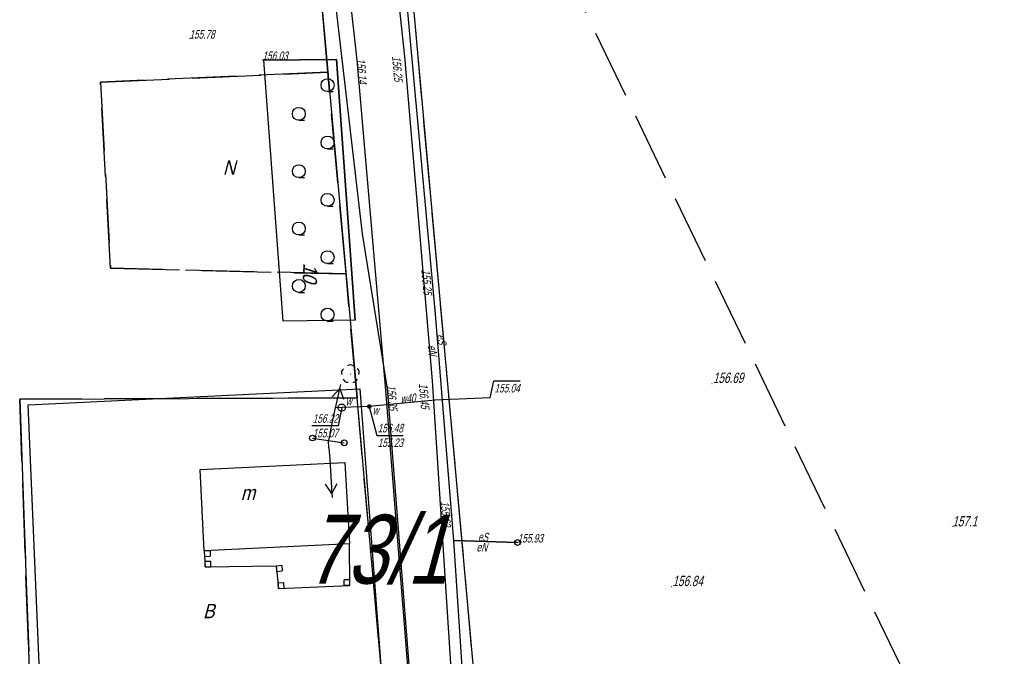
# Model space of a CAD drawing. Header units: metres. Extents: x 6582395 to 6583921, y 5752654 to 5753685.
# Tile 22 of 42: x 6583013 to 6583099, y 5753454 to 5753510. Entities that reach past the tile are written whole.
import ezdxf
from ezdxf.enums import TextEntityAlignment as Align

# ---------------------------------------------------------------- set-up
doc = ezdxf.new("R2010")
doc.units = ezdxf.units.M
doc.header["$LTSCALE"] = 2
for name, pattern in [('1.5_0.5', [50.8, 38.1, -12.7]), ('GESTRICHELT', [4, 3, -1]), ('ib10_500', [25.4, 12.7, -12.7]), ('mz1.0_0.5', [38.1, 25.4, -12.7]), ('sm05_500', [25.4, 12.7, -12.7])]:
    doc.linetypes.add(name, pattern=pattern)
for name, color, linetype in [('210-Oznaczenie użytku', 7, 'Continuous'), ('211-Nr działki', 7, 'Continuous'), ('217-Granica konturu klasyfikcyjnego', 7, 'Continuous'), ('218-Granica użytku', 7, 'Continuous'), ('219-Linia granicy', 7, 'Continuous'), ('238-Punkt adresowy', 7, 'Continuous'), ('312-Budynek (powierzchnia)', 7, 'Continuous'), ('312-Funkcja i liczba kondygnacji', 7, 'Continuous'), ('403-Punkt określonej wysokości', 7, 'Continuous'), ('403-Punkt określonej wysokości-Atr2', 7, 'Continuous'), ('801-Punkt określonej wysokości', 7, 'Continuous'), ('801-Punkt określonej wysokości-Atr2', 7, 'Continuous'), ('drzewo liściaste (punkt)', 7, 'Continuous'), ('jezdnia (powierzchnia)', 7, 'Continuous'), ('ogrodzenie trwałe (linia)', 7, 'Continuous'), ('przewód elektroenergetyczny (linia)', 7, 'Continuous'), ('przewód elektroenergetyczny (linia)-Atr1', 7, 'Continuous'), ('przewód elektroenergetyczny niskiego napięcia (linia) - symbol', 7, 'Continuous'), ('przewód telekomunikacyjny (linia)', 7, 'Continuous'), ('przewód wodociągowy (linia)', 7, 'Continuous'), ('przewód wodociągowy (linia)-Atr1', 7, 'Continuous'), ('punkt o określonej wysokości (sieć elektroenergetyczna)', 7, 'Continuous'), ('punkt o określonej wysokości (sieć elektroenergetyczna)-Atr2', 7, 'Continuous'), ('punkt o określonej wysokości (sieć wodociągowa)', 7, 'Continuous'), ('punkt o określonej wysokości (sieć wodociągowa)-Atr2', 7, 'Continuous'), ('punkt o określonej wysokości (sieć wodociągowa)-Atr3', 7, 'Continuous'), ('punkt wysokościowy sztuczny', 7, 'Continuous'), ('punkt wysokościowy sztuczny-Atr2', 7, 'Continuous'), ('studzienka - przewód wodociągowy (powierzchnia)', 7, 'Continuous'), ('studzienka - przewód wodociągowy (powierzchnia)-Atr17', 7, 'Continuous'), ('słup (punkt)', 7, 'Continuous'), ('słup łączony (linia)', 7, 'Continuous'), ('słup łączony (linia) - symbol', 7, 'Continuous'), ('wiata (powierzchnia)', 7, 'Continuous'), ('wiata (powierzchnia) - symbol', 7, 'Continuous'), ('zakrzewienie (powierzchnia)', 7, 'Continuous'), ('zakrzewienie (powierzchnia) - symbol', 7, 'Continuous'), ('zasuwa - siec wodociągowa (punkt)', 7, 'Continuous'), ('zasuwa - siec wodociągowa (punkt)-Atr17', 7, 'Continuous')]:
    doc.layers.add(name, color=color, linetype=linetype)
doc.styles.add('STIL4', font='txt')
doc.linetypes.add('902-500', pattern='A,95.25,0,[2,014 Plan fotowoltaika Florentynow Mariampol zal 1.shx,S=0.058796,R=0,X=0,Y=0],95.25', length=190.5)

# ---------------------------------------------------------------- blocks, each defined once
blk = doc.blocks.new('PW02')
at = {"linetype": 'Continuous'}
blk.add_hatch(color=256, dxfattribs=at).paths.add_polyline_path([(0.045, 0, -1), (-0.045, 0, -1)], flags=16)
blk = doc.blocks.new('PW01')
at = {"linetype": 'Continuous'}
blk.add_hatch(color=256, dxfattribs=at).paths.add_polyline_path([(0.045, 0, -1), (-0.045, 0, -1)], flags=16)
blk = doc.blocks.new('OP021')
at = {"linetype": 'Continuous'}
blk.add_hatch(color=256, dxfattribs=at).paths.add_polyline_path([(0.05, 0, -1), (-0.05, 0, -1)], flags=16)
for centre, start, end in [((-0.38, 0.124), 121.308, 202.548), ((0, 0.4), 49.272, 130.728), ((0.38, 0.124), 337.452, 58.692), ((-0.235, -0.324), 193.221, 274.871), ((0.235, -0.324), 265.129, 346.779)]:
    blk.add_arc(centre, 0.4, start, end, dxfattribs=at)
blk = doc.blocks.new('US25')
at = {"linetype": 'Continuous'}
blk.add_hatch(color=256, dxfattribs=at).paths.add_polyline_path([(0.2, 0, -1), (-0.2, 0, -1)], flags=16)
blk = doc.blocks.new('SM04')
at = {"linetype": 'Continuous'}
blk.add_circle((0, 0), 0.25, dxfattribs=at)
blk = doc.blocks.new('801')
at = {"linetype": 'Continuous'}
blk.add_hatch(color=7, dxfattribs=at).paths.add_polyline_path([(0.045, 0, -1), (-0.045, 0, -1)], flags=16)
blk = doc.blocks.new('IB10')
at = {"linetype": 'Continuous'}
for p, q in [((0, 0), (0, 0.5)), ((0, 0.5), (0.5, 0.5)), ((0, 0), (0.5, 0)), ((0.5, 0), (0.5, 0.5))]:
    blk.add_line(p, q, dxfattribs=at)
blk = doc.blocks.new('TL04')
at = {"linetype": 'Continuous'}
blk.add_line((0.398, -0.164), (0.898, -0.164), dxfattribs=at)
blk.add_circle((0.398, 0.398), 0.562, dxfattribs=at)
blk = doc.blocks.new('SM05')
at = {"linetype": 'Continuous'}
blk.add_circle((0, 0), 0.25, dxfattribs=at)
blk = doc.blocks.new('PE04')
at = {"linetype": 'Continuous'}
for p, q in [((0.65, 0), (0, 0)), ((0.65, 0), (1.65, 0)), ((1.65, 0), (2.65, 0)), ((2.65, 0), (3.65, 0)), ((3.65, 0), (4.65, 0)), ((4.65, 0), (3.784, 0.5)), ((4.65, 0), (3.784, -0.5)), ((4.65, 0), (5, 0))]:
    blk.add_line(p, q, dxfattribs=at)

msp = doc.modelspace()

# ---------------------------------------------------------------- linework, layer by layer
at = {"layer": '217-Granica konturu klasyfikcyjnego', "color": 3, "linetype": 'GESTRICHELT'}
for p, q in [((6583044.08, 5753548.53), (6583053.92, 5753440.03)), ((6583100.78, 5753430.94), (6583044.08, 5753548.53)), ((6583040.07, 5753505.04), (6583036.25, 5753547.78)), ((6583020.25, 5753504.16), (6583040.07, 5753505.04)), ((6583021.13, 5753487.94), (6583020.25, 5753504.16)), ((6583041.65, 5753487.44), (6583021.13, 5753487.94)), ((6583042.61, 5753476.65), (6583041.65, 5753487.44)), ((6583013.21, 5753476.54), (6583042.61, 5753476.65)), ((6583014.54, 5753439.18), (6583013.21, 5753476.54))]:
    msp.add_line(p, q, dxfattribs=at)
at = {"layer": '218-Granica użytku', "color": 3, "linetype": 'GESTRICHELT'}
for p, q in [((6583044.08, 5753548.53), (6583053.92, 5753440.03)), ((6583100.78, 5753430.94), (6583044.08, 5753548.53)), ((6583040.07, 5753505.04), (6583036.25, 5753547.78)), ((6583040.07, 5753505.04), (6583020.25, 5753504.16)), ((6583041.65, 5753487.44), (6583040.07, 5753505.04)), ((6583020.25, 5753504.16), (6583021.13, 5753487.94)), ((6583021.13, 5753487.94), (6583041.65, 5753487.44)), ((6583042.61, 5753476.65), (6583041.65, 5753487.44)), ((6583042.61, 5753476.65), (6583013.21, 5753476.54)), ((6583013.21, 5753476.54), (6583014.54, 5753439.18)), ((6583045.92, 5753439.7), (6583042.61, 5753476.65))]:
    msp.add_line(p, q, dxfattribs=at)
at = {"layer": '219-Linia granicy', "color": 7, "linetype": 'Continuous'}
for p, q in [((6583044.08, 5753548.53), (6583053.43, 5753445.41)), ((6583036.25, 5753547.78), (6583042.61, 5753476.65)), ((6583013.21, 5753476.54), (6583042.61, 5753476.65)), ((6583013.21, 5753476.54), (6583014.54, 5753439.18)), ((6583045.92, 5753439.7), (6583042.61, 5753476.65))]:
    msp.add_line(p, q, dxfattribs=at)
at = {"layer": '312-Budynek (powierzchnia)', "color": 7, "linetype": 'Continuous'}
msp.add_lwpolyline([(6583041.54, 5753471.01), (6583041.96, 5753463.91), (6583029.3, 5753463.31), (6583028.95, 5753470.39)], close=True, dxfattribs=at)
at = {"layer": 'jezdnia (powierzchnia)', "color": 7, "linetype": '1.5_0.5'}
for points in [[(6583032.49, 5753654.73), (6583037.27, 5753599.96), (6583044.65, 5753525.99), (6583046.76, 5753506.39), (6583049.16, 5753478.12), (6583051.99, 5753434.68), (6583056.63, 5753392.07), (6583057.38, 5753371.72), (6583062.35, 5753321.29), (6583065.34, 5753287.34), (6583067.32, 5753261.34), (6583067.97, 5753252.5), (6583069.29, 5753239.28), (6583071.18, 5753216.58), (6583073.42, 5753193.74), (6583075.2, 5753171.76)], [(6583047.43, 5753448.44), (6583045.08, 5753477.62), (6583042.61, 5753506.07), (6583040.81, 5753522.43)]]:
    msp.add_lwpolyline(points, dxfattribs=at)
at = {"layer": 'ogrodzenie trwałe (linia)', "color": 7, "linetype": '902-500'}
for points in [[(6583042.46, 5753483.4), (6583040.82, 5753506.14), (6583034.36, 5753506.09)], [(6583015.54, 5753445.14), (6583015.18, 5753447.34), (6583013.94, 5753476.02), (6583042.86, 5753477.42), (6583044.71, 5753452.93)]]:
    msp.add_lwpolyline(points, dxfattribs=at)
at = {"layer": 'przewód elektroenergetyczny (linia)', "color": 1, "linetype": 'Continuous'}
for points in [[(6583056.6, 5753464.03), (6583051.05, 5753464.22), (6583049.46, 5753483.95), (6583046.45, 5753516.66), (6583043.64, 5753548.87), (6583041.43, 5753567.84), (6583039.09, 5753594.87), (6583038.31, 5753606.3), (6583038.1, 5753613.56), (6583037.04, 5753616.93), (6583034.67, 5753643.08)], [(6583051.05, 5753464.22), (6583049.46, 5753483.95), (6583046.45, 5753516.66), (6583048.21, 5753516.59)], [(6583125.88, 5753397.29), (6583125.6, 5753396.97), (6583084.19, 5753397.26), (6583059.83, 5753398.06), (6583056.29, 5753401.08), (6583052.3, 5753445.25), (6583051.05, 5753464.22), (6583056.6, 5753464.03)]]:
    msp.add_lwpolyline(points, dxfattribs=at)
at = {"layer": 'przewód telekomunikacyjny (linia)', "color": 30, "linetype": 'Continuous'}
msp.add_lwpolyline([(6583085.54, 5753014.19), (6583083.15, 5753044.14), (6583082.44, 5753062.15), (6583073.77, 5753139.61), (6583069.85, 5753182.43), (6583062.16, 5753276.97), (6583059.57, 5753300.57), (6583056.64, 5753317.05), (6583051.57, 5753365), (6583048.1, 5753441.14), (6583045.26, 5753477.44), (6583043.09, 5753490.95), (6583038.47, 5753530.67), (6583034.68, 5753562.68), (6583032.56, 5753600.02), (6583027.78, 5753654.79), (6583026.993, 5753662.13)], dxfattribs=at)
at = {"layer": 'przewód wodociągowy (linia)', "color": 5, "linetype": 'Continuous'}
msp.add_lwpolyline([(6583054.22, 5753476.63), (6583049.43, 5753476.44), (6583043.68, 5753475.89), (6583041.28, 5753475.79), (6583040.67, 5753475.77)], dxfattribs=at)
at = {"layer": 'punkt o określonej wysokości (sieć wodociągowa)-Atr2', "color": 7}
for points in [[(6583054.22, 5753476.63), (6583054.52, 5753478.13), (6583056.824, 5753478.13)], [(6583043.68, 5753475.89), (6583044.34, 5753473.37), (6583046.623, 5753473.37)], [(6583041.28, 5753475.79), (6583040.96, 5753474.21), (6583038.677, 5753474.21)]]:
    msp.add_lwpolyline(points, dxfattribs=at)
at = {"layer": 'studzienka - przewód wodociągowy (powierzchnia)', "color": 5, "linetype": 'Continuous'}
msp.add_lwpolyline([(6583041.04, 5753475.58), (6583041, 5753475.64), (6583040.98, 5753475.7), (6583040.97, 5753475.76), (6583040.97, 5753475.83), (6583040.98, 5753475.89), (6583041.01, 5753475.95), (6583041.05, 5753476), (6583041.1, 5753476.05), (6583041.16, 5753476.08), (6583041.22, 5753476.1), (6583041.28, 5753476.1), (6583041.35, 5753476.1), (6583041.41, 5753476.08), (6583041.47, 5753476.04), (6583041.52, 5753476), (6583041.56, 5753475.94), (6583041.58, 5753475.88), (6583041.59, 5753475.82), (6583041.59, 5753475.75), (6583041.58, 5753475.69), (6583041.55, 5753475.63), (6583041.51, 5753475.58), (6583041.46, 5753475.53), (6583041.4, 5753475.5), (6583041.34, 5753475.48), (6583041.28, 5753475.48), (6583041.21, 5753475.48), (6583041.15, 5753475.5), (6583041.09, 5753475.54)], close=True, dxfattribs=at)
at = {"layer": 'słup łączony (linia)', "color": 7, "linetype": 'sm05_500'}
msp.add_line((6583038.73, 5753473.14), (6583041.5, 5753472.72), dxfattribs=at)
at = {"layer": 'wiata (powierzchnia)', "color": 7, "linetype": 'ib10_500'}
msp.add_lwpolyline([(6583029.3, 5753463.31), (6583029.37, 5753461.9), (6583035.55, 5753462), (6583035.76, 5753460.03), (6583041.99, 5753460.28), (6583041.96, 5753463.91)], dxfattribs=at)
at = {"layer": 'zakrzewienie (powierzchnia)', "color": 7, "linetype": 'mz1.0_0.5'}
msp.add_lwpolyline([(6583034.48, 5753506.07), (6583040.82, 5753506.13), (6583042.46, 5753483.4), (6583036.17, 5753483.34)], close=True, dxfattribs=at)

# ---------------------------------------------------------------- block references
at = {"layer": '403-Punkt określonej wysokości', "xscale": 0.9999999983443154, "yscale": 0.9999999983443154}
for p in [(6583073.54, 5753477.87), (6583070.02, 5753460.17)]:
    msp.add_blockref('801', p, dxfattribs=at)
at = {"layer": '801-Punkt określonej wysokości', "xscale": 0.9999999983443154, "yscale": 0.9999999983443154}
msp.add_blockref('801', (6583094.49, 5753465.43), dxfattribs=at)
at = {"layer": 'drzewo liściaste (punkt)', "xscale": 1.000000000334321, "yscale": 1.000000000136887}
msp.add_blockref('OP021', (6583042.03, 5753478.72), dxfattribs=at)
at = {"layer": 'przewód elektroenergetyczny niskiego napięcia (linia) - symbol'}
for xscale, yscale, rotation in [(0.9999999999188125, 1.000000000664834, 77.580000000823), (0.9999999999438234, 1.000000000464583, 273.7779999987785)]:
    msp.add_blockref('PE04', (6583040.12, 5753472.93), dxfattribs=dict(at, xscale=xscale, yscale=yscale, rotation=rotation))
at = {"layer": 'punkt o określonej wysokości (sieć elektroenergetyczna)', "xscale": 0.9999999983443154, "yscale": 0.9999999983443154}
for p in [(6583049.46, 5753483.95), (6583051.05, 5753464.22), (6583056.6, 5753464.03)]:
    msp.add_blockref('PW01', p, dxfattribs=at)
at = {"layer": 'punkt o określonej wysokości (sieć wodociągowa)', "xscale": 0.9999999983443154, "yscale": 0.9999999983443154}
for p in [(6583043.68, 5753475.89), (6583054.22, 5753476.63), (6583041.28, 5753475.79)]:
    msp.add_blockref('PW01', p, dxfattribs=at)
at = {"layer": 'punkt wysokościowy sztuczny', "xscale": 0.9999999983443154, "yscale": 0.9999999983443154}
for p in [(6583028, 5753507.96), (6583034.36, 5753506.09), (6583042.61, 5753506.07), (6583046.76, 5753506.39), (6583045.08, 5753477.62), (6583049.16, 5753478.12)]:
    msp.add_blockref('PW02', p, dxfattribs=at)
at = {"layer": 'słup (punkt)'}
msp.add_blockref('SM04', (6583056.6, 5753464.03), dxfattribs=at)
at = {"layer": 'słup łączony (linia) - symbol'}
for p in [(6583038.73, 5753473.14), (6583041.5, 5753472.72)]:
    msp.add_blockref('SM05', p, dxfattribs=at)
at = {"layer": 'wiata (powierzchnia) - symbol'}
for p, xscale, yscale, rotation in [((6583029.3, 5753463.31), 0.9999999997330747, 0.9999999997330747, 272.8419999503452), ((6583029.37, 5753461.9), 0.9999999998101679, 0.9999999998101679, 0.9269999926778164), ((6583035.55, 5753462), 0.999999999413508, 0.999999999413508, 276.084999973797), ((6583035.76, 5753460.03), 1.000000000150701, 1.000000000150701, 2.298000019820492), ((6583041.99, 5753460.28), 0.9999999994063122, 0.9999999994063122, 90.47400004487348)]:
    msp.add_blockref('IB10', p, dxfattribs=dict(at, xscale=xscale, yscale=yscale, rotation=rotation))
at = {"layer": 'zakrzewienie (powierzchnia) - symbol', "xscale": 0.99999999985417, "yscale": 0.99999999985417}
for p in [(6583039.644, 5753503.504), (6583037.144, 5753501.004), (6583039.644, 5753498.504), (6583037.144, 5753496.004), (6583039.644, 5753493.504), (6583037.144, 5753491.004), (6583039.644, 5753488.504), (6583037.144, 5753486.004), (6583039.644, 5753483.504)]:
    msp.add_blockref('TL04', p, dxfattribs=at)
at = {"layer": 'zasuwa - siec wodociągowa (punkt)', "xscale": 1.000000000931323, "yscale": 1.000000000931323}
msp.add_blockref('US25', (6583043.68, 5753475.89), dxfattribs=at)

# ---------------------------------------------------------------- texts
at = {"layer": '210-Oznaczenie użytku', "color": 3, "style": 'STIL4', "oblique": 15, "width": 0.9}
for s, p in [('N', (6583030.92, 5753496.1)), ('B', (6583029.19, 5753457.43))]:
    msp.add_text(s, height=1.25, dxfattribs=at).set_placement(p)
at = {"layer": '211-Nr działki', "color": 7, "style": 'STIL4', "oblique": 15, "width": 0.7875}
msp.add_text('73/1', height=6, dxfattribs=at).set_placement((6583038.18, 5753460.45))
at = {"layer": '238-Punkt adresowy', "color": 7, "style": 'STIL4', "oblique": 15, "width": 0.9}
msp.add_text('10', height=1.25, rotation=-92.43, dxfattribs=at).set_placement((6583037.94, 5753488.401))
at = {"layer": '312-Funkcja i liczba kondygnacji', "color": 7, "style": 'STIL4', "oblique": 15, "width": 0.9}
msp.add_text('m', height=1.25, rotation=-0.001, dxfattribs=at).set_placement((6583033.103, 5753467.735), align=Align.CENTER)
at = {"layer": '403-Punkt określonej wysokości-Atr2', "color": 7, "style": 'STIL4', "oblique": 15, "width": 0.72}
for s, p in [('156.69', (6583073.63, 5753477.94)), ('156.84', (6583070.1, 5753460.23))]:
    msp.add_text(s, height=0.9, dxfattribs=at).set_placement(p)
at = {"layer": '801-Punkt określonej wysokości-Atr2', "color": 32, "style": 'STIL4', "oblique": 15, "width": 0.72}
msp.add_text('157.1', height=0.9, dxfattribs=at).set_placement((6583094.49, 5753465.43))
at = {"layer": 'przewód elektroenergetyczny (linia)-Atr1', "color": 1, "style": 'STIL4', "oblique": 15, "width": 0.72}
for s, rotation, p in [('eS', -85.393, (6583049.6, 5753482.16)), ('eN', -85.393, (6583048.781, 5753481.237)), ('eS', -1.961, (6583053.14, 5753464.15)), ('eN', -1.961, (6583053.01, 5753463.256))]:
    msp.add_text(s, height=0.75, rotation=rotation, dxfattribs=at).set_placement(p)
at = {"layer": 'przewód wodociągowy (linia)-Atr1', "color": 5, "style": 'STIL4', "oblique": 15, "width": 0.72}
msp.add_text('w40', height=0.75, rotation=5.464, dxfattribs=at).set_placement((6583046.42, 5753476.15))
at = {"layer": 'punkt o określonej wysokości (sieć elektroenergetyczna)-Atr2', "color": 1, "style": 'STIL4', "oblique": 15, "width": 0.72}
for s, rotation, p in [('155.25', -84.742, (6583048.209, 5753487.816)), ('155.62', -85.393, (6583049.881, 5753467.617))]:
    msp.add_text(s, height=0.75, rotation=rotation, dxfattribs=at).set_placement(p)
msp.add_text('155.93', height=0.75, dxfattribs=at).set_placement((6583056.6, 5753464.03))
at = {"layer": 'punkt o określonej wysokości (sieć wodociągowa)-Atr2', "color": 7, "style": 'STIL4', "oblique": 15, "width": 0.72}
for s, p in [('156.22', (6583038.744, 5753474.468)), ('156.48', (6583044.407, 5753473.628))]:
    msp.add_text(s, height=0.75, dxfattribs=at).set_placement(p)
at = {"layer": 'punkt o określonej wysokości (sieć wodociągowa)-Atr3', "color": 5, "style": 'STIL4', "oblique": 15, "width": 0.72}
for s, p in [('155.04', (6583054.587, 5753477.112)), ('155.07', (6583038.744, 5753473.192)), ('155.23', (6583044.407, 5753472.353))]:
    msp.add_text(s, height=0.75, dxfattribs=at).set_placement(p)
at = {"layer": 'punkt wysokościowy sztuczny-Atr2', "color": 7, "style": 'STIL4', "oblique": 15, "width": 0.72}
for s, p in [('155.78', (6583028, 5753507.96)), ('156.03', (6583034.36, 5753506.09))]:
    msp.add_text(s, height=0.75, dxfattribs=at).set_placement(p)
for s, rotation, p in [('156.14', -85.038, (6583042.54, 5753506.211)), ('156.25', -85.148, (6583045.66, 5753506.413)), ('156.35', -85.396, (6583045.211, 5753477.747)), ('156.45', -85.404, (6583048.001, 5753477.877))]:
    msp.add_text(s, height=0.75, rotation=rotation, dxfattribs=at).set_placement(p)
at = {"layer": 'studzienka - przewód wodociągowy (powierzchnia)-Atr17', "color": 5, "style": 'STIL4', "oblique": 15, "width": 0.72}
msp.add_text('w', height=0.75, dxfattribs=at).set_placement((6583041.62, 5753475.99))
at = {"layer": 'zasuwa - siec wodociągowa (punkt)-Atr17', "color": 7, "style": 'STIL4', "oblique": 15, "width": 0.72}
msp.add_text('w', height=0.75, dxfattribs=at).set_placement((6583043.96, 5753475.17))

doc.saveas('drawing.dxf')
